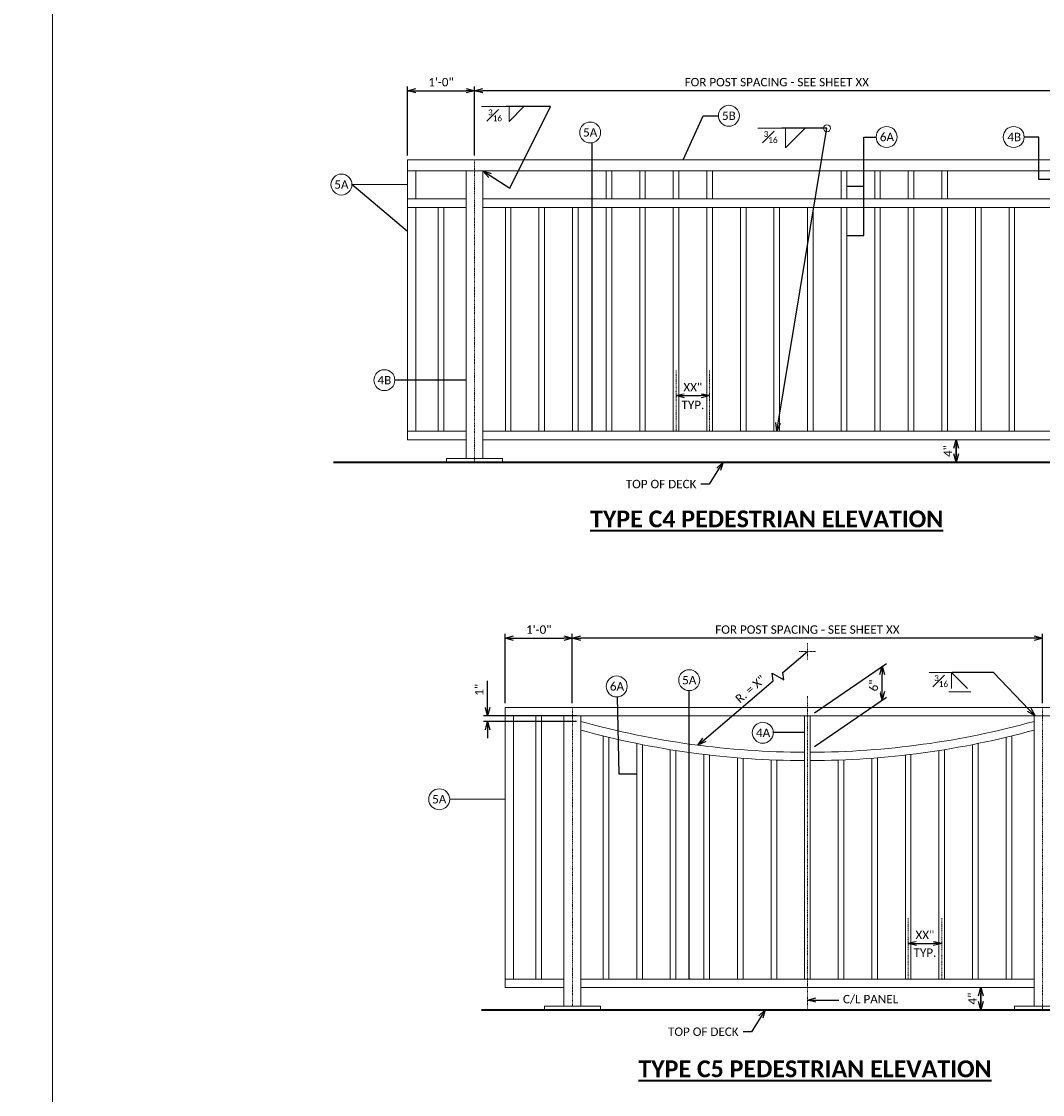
# Model space of a CAD drawing. Extents: x 5346 to 6997, y 23474 to 24083.
# Tile 14 of 25: x 6405 to 6588, y 23611 to 23802. Entities that reach past the tile are written whole.
import ezdxf
from ezdxf import colors
from ezdxf.entities.mleader import LeaderData, LeaderLine
from ezdxf.math import Vec2, Vec3

# ---------------------------------------------------------------- set-up
doc = ezdxf.new("R2010")
doc.units = 0
doc.header["$MEASUREMENT"] = 0
doc.linetypes.add('Wisdot4', pattern=[0.28125, 0.125, -0.0625, 0.03125, -0.0625])
for name, color, linetype, lineweight in [('B_ANNO_DIM', 7, 'Continuous', 18), ('B_ANNO_TEXT', 7, 'Continuous', 18), ('B_ANNO_TEXT_TITLE', 7, 'Continuous', 40), ('B_CNTR', 1, 'Wisdot4', 18), ('B_CONC_PPT', 12, 'Continuous', 40), ('B_STEEL_RAIL', 92, 'Continuous', 18)]:
    doc.layers.add(name, color=color, linetype=linetype, lineweight=lineweight)
doc.layers.add('B_ANNO_NOPLOT', color=47, linetype='Continuous', lineweight=18, plot=False)
doc.styles.add('Annotative', font='calibri.ttf', dxfattribs={"height": 0.0625})
doc.styles.get("Standard").update_dxf_attribs({"font": 'calibri.ttf'})
doc.styles.add('Title', font='calibrib.ttf', dxfattribs={"height": 0.125})
doc.dimstyles.new('Annotative', dxfattribs={"dimscale": 0, "dimtxt": 0.0625, "dimasz": 0.0625, "dimexe": 0.03125, "dimexo": 0.03125, "dimgap": 0.03125, "dimtad": 1, "dimdec": 3, "dimzin": 3, "dimdsep": 46, "dimlunit": 4, "dimtxsty": 'Standard', "dimblk": 'OPEN30', "dimcen": 0.03125, "dimaunit": 1, "dimadec": 0, "dimazin": 3, "dimtfac": 0.75, "dimtdec": 3, "dimtofl": 0, "dimtmove": 0, "dimatfit": 3, "dimldrblk": 'OPEN30', "dimfxl": 1, "dimtfill": 1, "dimfrac": 1, "dimtolj": 1, "dimtzin": 0, "dimarcsym": 0})

# ---------------------------------------------------------------- blocks, each defined once
blk = doc.blocks.new('_Open30')
at = {"color": 0, "linetype": 'ByBlock', "lineweight": -2}
for p, q in [((-1, 0.27), (0, 0)), ((0, 0), (-1, -0.27)), ((0, 0), (-1, 0))]:
    blk.add_line(p, q, dxfattribs=at)
blk = doc.blocks.new('*D226')
at = {"layer": 'B_ANNO_DIM', "color": 0, "lineweight": -2, "transparency": 16777216}
for p, q in [((6572.27, 23725.2), (6572.27, 23726.7)), ((6572.27, 23726.19), (6572.27, 23724.69))]:
    blk.add_line(p, q, dxfattribs=at)
at = {"layer": 'Defpoints', "color": 0, "transparency": 16777216}
for p in [(6572.27, 23727.69), (6572.27, 23723.7), (6572.27, 23723.7)]:
    blk.add_point(p, dxfattribs=at)
at = {"layer": 'B_ANNO_DIM', "color": 0, "lineweight": -2, "transparency": 16777216, "xscale": 1.5, "yscale": 1.5, "zscale": 1.5}
for p, rotation in [((6572.27, 23727.69), 90), ((6572.27, 23723.7), 270)]:
    blk.add_blockref('_Open30', p, dxfattribs=dict(at, rotation=rotation))
at = {"layer": 'B_ANNO_DIM', "color": 0, "transparency": 16777216, "insert": (6570.77, 23725.69), "char_height": 1.5, "attachment_point": 5, "rotation": 90}
blk.add_mtext('\\A1;4"', dxfattribs=at)
blk = doc.blocks.new('*D234')
at = {"layer": 'B_ANNO_DIM', "color": 0, "lineweight": -2, "transparency": 16777216}
for p, q in [((6486.21, 23778.45), (6486.21, 23790.79)), ((6592.71, 23790.04), (6487.71, 23790.04)), ((6594.21, 23778.45), (6594.21, 23790.79))]:
    blk.add_line(p, q, dxfattribs=at)
at = {"layer": 'Defpoints', "color": 0, "transparency": 16777216}
for p in [(6486.21, 23790.04), (6486.21, 23777.7), (6594.21, 23777.7)]:
    blk.add_point(p, dxfattribs=at)
at = {"layer": 'B_ANNO_DIM', "color": 0, "lineweight": -2, "transparency": 16777216, "xscale": 1.5, "yscale": 1.5, "zscale": 1.5, "rotation": 180}
blk.add_blockref('_Open30', (6486.21, 23790.04), dxfattribs=at)
at = {"layer": 'B_ANNO_DIM', "color": 0, "lineweight": -2, "transparency": 16777216, "xscale": 1.5, "yscale": 1.5, "zscale": 1.5}
blk.add_blockref('_Open30', (6594.21, 23790.04), dxfattribs=at)
at = {"layer": 'B_ANNO_DIM', "color": 0, "transparency": 16777216, "insert": (6540.21, 23791.56), "char_height": 1.5, "attachment_point": 5, "bg_fill": 3, "box_fill_scale": 1.25, "bg_fill_color": 256, "bg_fill_true_color": 13158600, "bg_fill_transparency": 0}
blk.add_mtext('\\A1;FOR POST SPACING - SEE SHEET XX', dxfattribs=at)
blk = doc.blocks.new('*D236')
at = {"layer": 'B_ANNO_DIM', "color": 0, "lineweight": -2, "transparency": 16777216}
for p, q in [((6522.2, 23736.26), (6522.2, 23736.33)), ((6523.7, 23735.58), (6526.7, 23735.58))]:
    blk.add_line(p, q, dxfattribs=at)
at = {"layer": 'B_ANNO_DIM', "color": 0, "lineweight": -2, "transparency": 16777216, "xscale": 1.5, "yscale": 1.5, "zscale": 1.5, "rotation": 180}
blk.add_blockref('_Open30', (6522.2, 23735.58), dxfattribs=at)
at = {"layer": 'B_ANNO_DIM', "color": 0, "lineweight": -2, "transparency": 16777216, "xscale": 1.5, "yscale": 1.5, "zscale": 1.5}
blk.add_blockref('_Open30', (6528.2, 23735.58), dxfattribs=at)
at = {"layer": 'B_ANNO_DIM', "color": 0, "transparency": 16777216, "insert": (6525.2, 23737.08), "char_height": 1.5, "attachment_point": 5, "bg_fill": 3, "box_fill_scale": 1.25, "bg_fill_color": 256, "bg_fill_true_color": 13158600, "bg_fill_transparency": 0}
blk.add_mtext('\\A1;XX"', dxfattribs=at)
at = {"layer": 'Defpoints', "color": 0, "transparency": 16777216}
for p in [(6522.2, 23735.51), (6528.2, 23735.58), (6528.2, 23735.58)]:
    blk.add_point(p, dxfattribs=at)
blk = doc.blocks.new('*D237')
at = {"layer": 'B_ANNO_DIM', "color": 0, "lineweight": -2, "transparency": 16777216}
for p, q in [((6474.21, 23778.45), (6474.21, 23790.79)), ((6475.71, 23790.04), (6484.71, 23790.04)), ((6486.21, 23778.45), (6486.21, 23790.79))]:
    blk.add_line(p, q, dxfattribs=at)
at = {"layer": 'Defpoints', "color": 0, "transparency": 16777216}
for p in [(6486.21, 23790.04), (6474.21, 23777.7), (6486.21, 23777.7)]:
    blk.add_point(p, dxfattribs=at)
at = {"layer": 'B_ANNO_DIM', "color": 0, "lineweight": -2, "transparency": 16777216, "xscale": 1.5, "yscale": 1.5, "zscale": 1.5, "rotation": 180}
blk.add_blockref('_Open30', (6474.21, 23790.04), dxfattribs=at)
at = {"layer": 'B_ANNO_DIM', "color": 0, "lineweight": -2, "transparency": 16777216, "xscale": 1.5, "yscale": 1.5, "zscale": 1.5}
blk.add_blockref('_Open30', (6486.21, 23790.04), dxfattribs=at)
at = {"layer": 'B_ANNO_DIM', "color": 0, "transparency": 16777216, "insert": (6480.21, 23791.56), "char_height": 1.5, "attachment_point": 5, "bg_fill": 3, "box_fill_scale": 1.25, "bg_fill_color": 256, "bg_fill_true_color": 13158600, "bg_fill_transparency": 0}
blk.add_mtext('\\A1;1\'-0"', dxfattribs=at)
blk = doc.blocks.new('*D232')
at = {"layer": 'B_ANNO_DIM', "color": 0, "lineweight": -2, "transparency": 16777216}
for p, q in [((6488.54, 23679.89), (6488.54, 23684.66)), ((6504.43, 23678.39), (6487.79, 23678.39)), ((6504.43, 23677.39), (6487.79, 23677.39)), ((6488.54, 23675.89), (6488.54, 23674.39))]:
    blk.add_line(p, q, dxfattribs=at)
at = {"layer": 'Defpoints', "color": 0, "transparency": 16777216}
for p in [(6488.54, 23678.39), (6505.18, 23678.39), (6505.18, 23677.39)]:
    blk.add_point(p, dxfattribs=at)
at = {"layer": 'B_ANNO_DIM', "color": 0, "lineweight": -2, "transparency": 16777216, "xscale": 1.5, "yscale": 1.5, "zscale": 1.5}
for p, rotation in [((6488.54, 23678.39), 270), ((6488.54, 23677.39), 90)]:
    blk.add_blockref('_Open30', p, dxfattribs=dict(at, rotation=rotation))
at = {"layer": 'B_ANNO_DIM', "color": 0, "transparency": 16777216, "insert": (6487.04, 23683.02), "char_height": 1.5, "attachment_point": 5, "rotation": 90, "bg_fill": 3, "box_fill_scale": 1.25, "bg_fill_color": 256, "bg_fill_true_color": 13158600, "bg_fill_transparency": 0}
blk.add_mtext('\\A1;1"', dxfattribs=at)
blk = doc.blocks.new('*U147')
at = {"layer": 'B_CNTR', "color": 0, "transparency": 16777216}
for p, q in [((-1.45, 0), (-0.27, 0)), ((0, 0.27), (0, 1.45)), ((0.27, 0), (1.45, 0)), ((0, -1.45), (0, -0.27))]:
    blk.add_line(p, q, dxfattribs=at)
at = {"layer": 'B_CNTR', "color": 0, "linetype": 'Continuous', "transparency": 16777216}
for p, q in [((-0.13, 0), (0.13, 0)), ((0, -0.13), (0, 0.13))]:
    blk.add_line(p, q, dxfattribs=at)
blk = doc.blocks.new('*D238')
at = {"layer": 'B_ANNO_DIM', "color": 0, "lineweight": -2, "transparency": 16777216}
for p, q in [((6541.28, 23686.14), (6545.67, 23689.9)), ((6539.57, 23684.67), (6539.41, 23686.02)), ((6539.41, 23686.02), (6541.44, 23684.8)), ((6541.44, 23684.8), (6541.28, 23686.14)), ((6527.25, 23674.13), (6539.57, 23684.67))]:
    blk.add_line(p, q, dxfattribs=at)
at = {"layer": 'Defpoints', "color": 0, "transparency": 16777216}
for p in [(6545.67, 23689.9), (6545.67, 23689.9), (6526.12, 23673.15)]:
    blk.add_point(p, dxfattribs=at)
at = {"layer": 'B_ANNO_DIM', "color": 0, "lineweight": -2, "transparency": 16777216, "xscale": 1.5, "yscale": 1.5, "zscale": 1.5, "rotation": 220.5768893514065}
blk.add_blockref('_Open30', (6526.12, 23673.15), dxfattribs=at)
at = {"layer": 'B_ANNO_DIM', "color": 0, "transparency": 16777216, "insert": (6535.49, 23683.16), "char_height": 1.5, "attachment_point": 5, "rotation": 40.5769, "bg_fill": 3, "box_fill_scale": 1.25, "bg_fill_color": 256, "bg_fill_true_color": 13158600, "bg_fill_transparency": 0}
blk.add_mtext('\\A1;R. = X"', dxfattribs=at)
blk = doc.blocks.new('_None')
blk = doc.blocks.new('*D239')
at = {"layer": 'B_ANNO_DIM', "color": 0, "lineweight": -2, "transparency": 16777216}
for p, q in [((6546.94, 23678.91), (6559.8, 23687.76)), ((6559.05, 23682.73), (6559.05, 23685.75)), ((6546.94, 23672.89), (6559.8, 23681.75))]:
    blk.add_line(p, q, dxfattribs=at)
at = {"layer": 'Defpoints', "color": 0, "transparency": 16777216}
for p in [(6559.05, 23687.25), (6546.19, 23678.39), (6546.19, 23672.38)]:
    blk.add_point(p, dxfattribs=at)
at = {"layer": 'B_ANNO_DIM', "color": 0, "lineweight": -2, "transparency": 16777216, "xscale": 1.5, "yscale": 1.5, "zscale": 1.5}
for p, rotation in [((6559.05, 23687.25), 90), ((6559.05, 23681.23), 270)]:
    blk.add_blockref('_Open30', p, dxfattribs=dict(at, rotation=rotation))
at = {"layer": 'B_ANNO_DIM', "color": 0, "transparency": 16777216, "insert": (6557.53, 23683.82), "char_height": 1.5, "attachment_point": 5, "rotation": 90, "bg_fill": 3, "box_fill_scale": 1.25, "bg_fill_color": 256, "bg_fill_true_color": 13158600, "bg_fill_transparency": 0}
blk.add_mtext('\\A1;6"', dxfattribs=at)
blk = doc.blocks.new('*D240')
at = {"layer": 'B_ANNO_DIM', "color": 0, "lineweight": -2, "transparency": 16777216}
for p, q in [((6576.66, 23627.39), (6576.66, 23628.89)), ((6576.66, 23628.39), (6576.66, 23626.89))]:
    blk.add_line(p, q, dxfattribs=at)
at = {"layer": 'Defpoints', "color": 0, "transparency": 16777216}
for p in [(6576.66, 23629.89), (6576.66, 23625.89), (6576.66, 23625.89)]:
    blk.add_point(p, dxfattribs=at)
at = {"layer": 'B_ANNO_DIM', "color": 0, "lineweight": -2, "transparency": 16777216, "xscale": 1.5, "yscale": 1.5, "zscale": 1.5}
for p, rotation in [((6576.66, 23629.89), 90), ((6576.66, 23625.89), 270)]:
    blk.add_blockref('_Open30', p, dxfattribs=dict(at, rotation=rotation))
at = {"layer": 'B_ANNO_DIM', "color": 0, "transparency": 16777216, "insert": (6575.16, 23627.89), "char_height": 1.5, "attachment_point": 5, "rotation": 90}
blk.add_mtext('\\A1;4"', dxfattribs=at)
blk = doc.blocks.new('*D241')
at = {"layer": 'B_ANNO_DIM', "color": 0, "lineweight": -2, "transparency": 16777216}
for p, q in [((6503.67, 23680.64), (6503.67, 23693.02)), ((6586.18, 23692.27), (6505.17, 23692.27)), ((6587.68, 23680.64), (6587.68, 23693.02))]:
    blk.add_line(p, q, dxfattribs=at)
at = {"layer": 'Defpoints', "color": 0, "transparency": 16777216}
for p in [(6503.67, 23692.27), (6503.67, 23679.89), (6587.68, 23679.89)]:
    blk.add_point(p, dxfattribs=at)
at = {"layer": 'B_ANNO_DIM', "color": 0, "lineweight": -2, "transparency": 16777216, "xscale": 1.5, "yscale": 1.5, "zscale": 1.5, "rotation": 180}
blk.add_blockref('_Open30', (6503.67, 23692.27), dxfattribs=at)
at = {"layer": 'B_ANNO_DIM', "color": 0, "lineweight": -2, "transparency": 16777216, "xscale": 1.5, "yscale": 1.5, "zscale": 1.5}
blk.add_blockref('_Open30', (6587.68, 23692.27), dxfattribs=at)
at = {"layer": 'B_ANNO_DIM', "color": 0, "transparency": 16777216, "insert": (6545.68, 23693.79), "char_height": 1.5, "attachment_point": 5, "bg_fill": 3, "box_fill_scale": 1.25, "bg_fill_color": 256, "bg_fill_true_color": 13158600, "bg_fill_transparency": 0}
blk.add_mtext('\\A1;FOR POST SPACING - SEE SHEET XX', dxfattribs=at)
blk = doc.blocks.new('*D242')
at = {"layer": 'B_ANNO_DIM', "color": 0, "lineweight": -2, "transparency": 16777216}
for p, q in [((6491.68, 23680.64), (6491.68, 23693.02)), ((6493.18, 23692.27), (6502.17, 23692.27)), ((6503.67, 23682.42), (6503.67, 23693.02))]:
    blk.add_line(p, q, dxfattribs=at)
at = {"layer": 'Defpoints', "color": 0, "transparency": 16777216}
for p in [(6503.67, 23692.27), (6503.67, 23681.67), (6491.68, 23679.89)]:
    blk.add_point(p, dxfattribs=at)
at = {"layer": 'B_ANNO_DIM', "color": 0, "lineweight": -2, "transparency": 16777216, "xscale": 1.5, "yscale": 1.5, "zscale": 1.5, "rotation": 180}
blk.add_blockref('_Open30', (6491.68, 23692.27), dxfattribs=at)
at = {"layer": 'B_ANNO_DIM', "color": 0, "lineweight": -2, "transparency": 16777216, "xscale": 1.5, "yscale": 1.5, "zscale": 1.5}
blk.add_blockref('_Open30', (6503.67, 23692.27), dxfattribs=at)
at = {"layer": 'B_ANNO_DIM', "color": 0, "transparency": 16777216, "insert": (6497.68, 23693.79), "char_height": 1.5, "attachment_point": 5, "bg_fill": 3, "box_fill_scale": 1.25, "bg_fill_color": 256, "bg_fill_true_color": 13158600, "bg_fill_transparency": 0}
blk.add_mtext('\\A1;1\'-0"', dxfattribs=at)
blk = doc.blocks.new('*D244')
at = {"layer": 'B_ANNO_DIM', "color": 0, "lineweight": -2, "transparency": 16777216}
for p, q in [((6563.67, 23638.44), (6563.67, 23638.51)), ((6565.17, 23637.76), (6568.17, 23637.76))]:
    blk.add_line(p, q, dxfattribs=at)
at = {"layer": 'B_ANNO_DIM', "color": 0, "lineweight": -2, "transparency": 16777216, "xscale": 1.5, "yscale": 1.5, "zscale": 1.5, "rotation": 180}
blk.add_blockref('_Open30', (6563.67, 23637.76), dxfattribs=at)
at = {"layer": 'B_ANNO_DIM', "color": 0, "lineweight": -2, "transparency": 16777216, "xscale": 1.5, "yscale": 1.5, "zscale": 1.5}
blk.add_blockref('_Open30', (6569.67, 23637.76), dxfattribs=at)
at = {"layer": 'B_ANNO_DIM', "color": 0, "transparency": 16777216, "insert": (6566.67, 23639.26), "char_height": 1.5, "attachment_point": 5, "bg_fill": 3, "box_fill_scale": 1.25, "bg_fill_color": 256, "bg_fill_true_color": 13158600, "bg_fill_transparency": 0}
blk.add_mtext('\\A1;XX"', dxfattribs=at)
at = {"layer": 'Defpoints', "color": 0, "transparency": 16777216}
for p in [(6563.67, 23637.69), (6569.67, 23637.76), (6569.67, 23637.76)]:
    blk.add_point(p, dxfattribs=at)

msp = doc.modelspace()

# ---------------------------------------------------------------- linework, layer by layer
at = {"layer": 'B_ANNO_DIM'}
for p, q in [((6491.8454, 23787.1905), (6487.4536, 23787.1905)), ((6541.0905, 23783.3223), (6536.8494, 23783.3223)), ((6571.5488, 23686.1502), (6567.4147, 23686.1502)), ((6571.4187, 23683.2982), (6571.4187, 23686.1502)), ((6571.4187, 23686.1502), (6574.2577, 23683.2982)), ((6574.9017, 23682.6862), (6570.9307, 23682.6862))]:
    msp.add_line(p, q, dxfattribs=at)
for points in [[(6492.3736, 23787.1905), (6492.3736, 23784.5625), (6494.9896, 23787.1905)], [(6541.7694, 23783.3223), (6541.7694, 23779.8183), (6545.2574, 23783.3223)]]:
    msp.add_lwpolyline(points, dxfattribs=at)
for centre, radius in [((6531.6451, 23785.5605), 1.8717), ((6506.8598, 23782.5761), 1.8717), ((6549.1774, 23783.3223), 0.624), ((6559.8371, 23781.7675), 1.8717), ((6582.5411, 23781.7675), 1.8717), ((6462.4142, 23773.2714), 1.8717), ((6470.0888, 23738.3442), 1.8717), ((6511.6045, 23683.6471), 1.8717), ((6524.5638, 23684.7589), 1.8717), ((6537.6979, 23675.3743), 1.8717), ((6479.891, 23663.4879), 1.8717)]:
    msp.add_circle(centre, radius, dxfattribs=at)
at = {"layer": 'B_ANNO_NOPLOT'}
msp.add_lwpolyline([(6410.8118, 24078.1369), (6671.3604, 24078.1369), (6671.3604, 23497.7436), (6410.8118, 23497.7436)], close=True, dxfattribs=at)
at = {"layer": 'B_CNTR'}
for p, q in [((6486.2051, 23777.7035), (6486.2051, 23723.6955)), ((6522.2031, 23740.072), (6522.2031, 23729.2075)), ((6528.2031, 23740.072), (6528.2031, 23729.2075)), ((6545.6819, 23681.9263), (6545.6819, 23625.8863)), ((6587.6819, 23679.8863), (6587.6819, 23625.8863)), ((6563.6719, 23642.2549), (6563.6719, 23631.3903)), ((6569.6719, 23642.2549), (6569.6719, 23631.3903))]:
    msp.add_line(p, q, dxfattribs=at)
at = {"layer": 'B_CONC_PPT'}
for p, q in [((6461.0243, 23723.6955), (6602.9883, 23723.6955)), ((6487.4685, 23625.8863), (6596.4651, 23625.8863))]:
    msp.add_line(p, q, dxfattribs=at)
at = {"layer": 'B_STEEL_RAIL'}
for p, q in [((6474.2051, 23777.7035), (6474.2051, 23727.7035)), ((6475.7091, 23770.7035), (6475.7091, 23775.7035)), ((6484.7091, 23775.7035), (6484.7091, 23724.3275)), ((6487.7091, 23775.7035), (6487.7091, 23724.3275)), ((6509.7091, 23775.7035), (6509.7091, 23770.7035)), ((6510.7091, 23775.7035), (6510.7091, 23770.7035)), ((6515.7091, 23775.7035), (6515.7091, 23770.7035)), ((6516.7091, 23775.7035), (6516.7091, 23770.7035)), ((6521.7091, 23775.7035), (6521.7091, 23770.7035)), ((6522.7091, 23775.7035), (6522.7091, 23770.7035)), ((6527.7091, 23775.7035), (6527.7091, 23770.7035)), ((6528.7091, 23775.7035), (6528.7091, 23770.7035)), ((6551.7091, 23775.7035), (6551.7091, 23770.7035)), ((6552.7091, 23775.7035), (6552.7091, 23770.7035)), ((6557.7091, 23775.7035), (6557.7091, 23770.7035)), ((6558.7091, 23775.7035), (6558.7091, 23770.7035)), ((6563.7091, 23775.7035), (6563.7091, 23770.7035)), ((6564.7091, 23775.7035), (6564.7091, 23770.7035)), ((6569.7091, 23775.7035), (6569.7091, 23770.7035)), ((6570.7091, 23775.7035), (6570.7091, 23770.7035)), ((6474.2051, 23770.7035), (6484.7091, 23770.7035)), ((6487.7091, 23770.7035), (6592.7091, 23770.7035)), ((6474.2051, 23769.2035), (6484.7091, 23769.2035)), ((6475.7091, 23729.2075), (6475.7091, 23769.2035)), ((6479.7091, 23769.2035), (6479.7091, 23729.2075)), ((6480.7091, 23769.2035), (6480.7091, 23729.2075)), ((6487.7091, 23769.1995), (6592.7091, 23769.1995)), ((6491.7091, 23769.1995), (6491.7091, 23729.2075)), ((6492.7091, 23769.1995), (6492.7091, 23729.2075)), ((6497.7091, 23769.1995), (6497.7091, 23729.2075)), ((6498.7091, 23769.1995), (6498.7091, 23729.2075)), ((6503.7091, 23769.1995), (6503.7091, 23729.2075)), ((6504.7091, 23769.1995), (6504.7091, 23729.2075)), ((6509.7091, 23769.1995), (6509.7091, 23729.2075)), ((6510.7091, 23769.1995), (6510.7091, 23729.2075)), ((6515.7091, 23769.1995), (6515.7091, 23729.2075)), ((6516.7091, 23769.1995), (6516.7091, 23729.2075)), ((6521.7091, 23769.1995), (6521.7091, 23729.2075)), ((6522.7091, 23769.1995), (6522.7091, 23729.2075)), ((6527.7091, 23769.1995), (6527.7091, 23729.2075)), ((6528.7091, 23769.1995), (6528.7091, 23729.2075)), ((6533.7091, 23769.1995), (6533.7091, 23729.2075)), ((6534.7091, 23769.1995), (6534.7091, 23729.2075)), ((6539.7091, 23769.1995), (6539.7091, 23729.2075)), ((6540.7091, 23769.1995), (6540.7091, 23729.2075)), ((6545.7091, 23769.1995), (6545.7091, 23729.2075)), ((6546.7091, 23769.1995), (6546.7091, 23729.2075)), ((6551.7091, 23769.1995), (6551.7091, 23729.2075)), ((6552.7091, 23769.1995), (6552.7091, 23729.2075)), ((6557.7091, 23769.1995), (6557.7091, 23729.2075)), ((6558.7091, 23769.1995), (6558.7091, 23729.2075)), ((6563.7091, 23769.1995), (6563.7091, 23729.2075)), ((6564.7091, 23769.1995), (6564.7091, 23729.2075)), ((6569.7091, 23769.1995), (6569.7091, 23729.2075)), ((6570.7091, 23769.1995), (6570.7091, 23729.2075)), ((6575.7091, 23769.1995), (6575.7091, 23729.2075)), ((6576.7091, 23769.1995), (6576.7091, 23729.2075)), ((6581.7091, 23769.1995), (6581.7091, 23729.2075)), ((6582.7091, 23769.1995), (6582.7091, 23729.2075)), ((6474.2051, 23729.2075), (6484.7091, 23729.2075)), ((6474.2051, 23727.7035), (6484.7091, 23727.7035)), ((6487.7091, 23729.2075), (6592.7091, 23729.2075)), ((6487.7091, 23727.7035), (6592.7091, 23727.7035)), ((6545.1779, 23678.3903), (6545.1779, 23631.3903)), ((6546.1859, 23678.3903), (6546.1859, 23631.3903)), ((6586.1779, 23678.3903), (6586.1779, 23626.5183)), ((6509.1779, 23674.7983), (6509.1779, 23631.3903)), ((6510.1859, 23674.5583), (6510.1859, 23631.3903)), ((6581.1779, 23674.5583), (6581.1779, 23631.3903)), ((6582.1859, 23674.7983), (6582.1859, 23631.3903)), ((6515.1779, 23673.4543), (6515.1779, 23631.3903)), ((6516.1859, 23673.2543), (6516.1859, 23631.3903)), ((6521.1779, 23672.3583), (6521.1779, 23631.3903)), ((6522.1859, 23672.1983), (6522.1859, 23631.3903)), ((6569.1779, 23672.1983), (6569.1779, 23631.3903)), ((6570.1859, 23672.361), (6570.1859, 23631.3903)), ((6575.1779, 23673.2543), (6575.1779, 23631.3903)), ((6576.1859, 23673.4543), (6576.1859, 23631.3903)), ((6527.1779, 23671.5103), (6527.1779, 23631.3903)), ((6528.1859, 23671.3903), (6528.1859, 23631.3903)), ((6533.1779, 23670.9023), (6533.1779, 23631.3903)), ((6534.1859, 23670.8223), (6534.1859, 23631.3903)), ((6539.1779, 23670.5266), (6539.1779, 23631.3903)), ((6540.1859, 23670.4871), (6540.1859, 23631.3903)), ((6551.1779, 23670.4863), (6551.1779, 23631.3903)), ((6552.1859, 23670.5263), (6552.1859, 23631.3903)), ((6557.1779, 23670.8223), (6557.1779, 23631.3903)), ((6558.1859, 23670.9023), (6558.1859, 23631.3903)), ((6563.1779, 23671.3903), (6563.1779, 23631.3903)), ((6564.1859, 23671.5103), (6564.1859, 23631.3903)), ((6491.6819, 23631.3903), (6502.1779, 23631.3903)), ((6505.1779, 23631.3903), (6586.1779, 23631.3903)), ((6491.6819, 23629.8863), (6502.1779, 23629.8863)), ((6505.1779, 23629.8863), (6586.1779, 23629.8863))]:
    msp.add_line(p, q, dxfattribs=at)
for points in [[(6474.2051, 23777.7035), (6602.9883, 23777.7035)], [(6474.2051, 23775.7035), (6602.9883, 23775.7035)], [(6481.2051, 23723.6955), (6481.2051, 23724.3275), (6491.2051, 23724.3275), (6491.2051, 23723.6955)], [(6498.6819, 23625.8863), (6498.6819, 23626.5183), (6508.6819, 23626.5183), (6508.6819, 23625.8863)], [(6582.6819, 23625.8863), (6582.6819, 23626.5183), (6592.6819, 23626.5183), (6592.6819, 23625.8863)]]:
    msp.add_lwpolyline(points, dxfattribs=at)
for radius, end in [(151.7573, 285.478308), (153.2549, 285.323322)]:
    msp.add_arc((6545.6779, 23823.6436), radius, 270.191794, end, dxfattribs=at)

# ---------------------------------------------------------------- block references
at = {"layer": 'B_CNTR'}
msp.add_blockref('*U147', (6545.6739, 23689.9023), dxfattribs=at)

# ---------------------------------------------------------------- texts
at = {"layer": 'B_ANNO_TEXT', "char_height": 1.5, "attachment_point": 5, "line_spacing_factor": 0.8, "style": 'Annotative'}
for s, insert in [('5B', (6531.6451, 23785.5605)), ('5A', (6506.8598, 23782.5761)), ('6A', (6559.8867, 23781.7675)), ('4B', (6582.6354, 23781.7675)), ('5A', (6462.4142, 23773.2714)), ('4B', (6470.0888, 23738.3442)), ('5A', (6524.5638, 23684.7589)), ('6A', (6511.6541, 23683.6471)), ('4A', (6537.7652, 23675.3743)), ('5A', (6479.891, 23663.4879))]:
    msp.add_mtext(s, dxfattribs=dict(at, insert=insert))
at = {"layer": 'B_ANNO_TEXT_TITLE', "char_height": 3, "attachment_point": 1, "line_spacing_factor": 0.8, "style": 'Title'}
for s, insert in [('{\\LTYPE C4 PEDESTRIAN ELEVATION}', (6506.8498, 23715.0632)), ('{\\LTYPE C5 PEDESTRIAN ELEVATION}', (6515.4819, 23616.8516))]:
    msp.add_mtext(s, dxfattribs=dict(at, insert=insert))

# ---------------------------------------------------------------- dimensions: what is measured, and where the dimension line sits
at = {"layer": 'B_ANNO_DIM'}
for base, p1, p2, override, picture, middle in [((6572.2707, 23723.6955), (6572.2707, 23727.6915), (6572.2707, 23723.6955), {"dimtfill": 0, "dimtfillclr": 3}, '*D226', (6572.2707, 23725.6935)), ((6576.6641, 23625.8863), (6576.6641, 23629.8863), (6576.6641, 23625.8863), {"dimtfill": 0, "dimtfillclr": 1}, '*D240', (6576.6641, 23627.8863))]:
    dim = msp.add_linear_dim(base=base, p1=p1, p2=p2, angle=90, dimstyle='Annotative', override=override, dxfattribs=at)
    dim.commit()
    dim.dimension.update_dxf_attribs({"geometry": picture, "text_midpoint": middle, "dimtype": 160})

# ---------------------------------------------------------------- leaders
for points in [[(6523.5028, 23777.7035), (6527.0614, 23785.5476), (6529.7734, 23785.5476)], [(6552.7091, 23764.1675), (6555.7891, 23764.1675), (6555.7891, 23781.7675), (6557.9651, 23781.7675)], [(6552.7091, 23772.9675), (6555.7891, 23772.9675), (6555.7891, 23781.7675), (6557.9651, 23781.7675)], [(6592.7091, 23774.1824), (6587.0211, 23774.1824), (6587.0211, 23781.7675), (6584.4131, 23781.7675)], [(6507.1922, 23770.7035), (6507.1922, 23780.7341)], [(6507.1922, 23729.2075), (6507.1922, 23778.7341)], [(6474.2051, 23764.9042), (6464.2859, 23773.2714)], [(6474.2051, 23773.2427), (6464.2859, 23773.2714)], [(6484.7091, 23738.3442), (6471.9606, 23738.3442)], [(6515.1779, 23667.9703), (6512.036, 23667.9703), (6511.722, 23681.7791)], [(6524.5638, 23679.8863), (6524.5638, 23682.8872)], [(6524.5638, 23631.3903), (6524.5638, 23681.5805)], [(6524.5638, 23673.3623), (6524.5638, 23681.5805)], [(6491.6819, 23663.4592), (6481.7627, 23663.4879)]]:
    msp.add_leader(points, dimstyle='Annotative', override={"dimscale": 0}, dxfattribs=at)
ml = msp.add_multileader_mtext('Standard', dxfattribs=at)
ml.set_content('\\A1;{\\H1x;\\P\\H0.7x;\\S3#16;}', color=256)
ml.set_leader_properties()
ml.set_arrow_properties(name='OPEN30')
ml.build(insert=Vec2(0, 0))
ml.multileader.update_dxf_attribs({"dogleg_length": 0.0625, "arrow_head_size": 1.5, "scale": 24})
ctx = ml.context
ctx.base_point, ctx.scale, ctx.char_height, ctx.arrow_head_size, ctx.landing_gap_size, ctx.plane_origin = Vec3(6487.8696, 23787.1905), 24, 1.5, 1.5, 0.75, Vec3(6505.434, 23755.3275)
notes = []
notes.append((ctx, [(0, (1, 1, 0), (6493.3454, 23787.1905), (-1, 0), 1.5, [(0, [(6487.7091, 23775.7035), (6492.5332, 23772.6424), (6499.7816, 23787.1905)], 0, [])])]))
ctx.mtext.insert, ctx.mtext.line_spacing_factor, ctx.mtext.flow_direction = Vec3(6488.6196, 23787.9405), 0.5, 5
ml = msp.add_multileader_mtext('Standard', dxfattribs=at)
ml.set_content('\\A1;{\\H1x;\\P\\H0.7x;\\S3#16;}', color=256)
ml.set_leader_properties()
ml.set_arrow_properties(name='OPEN30')
ml.build(insert=Vec2(0, 0))
ml.multileader.update_dxf_attribs({"dogleg_length": 0.0625, "arrow_head_size": 1.5, "scale": 24})
ctx = ml.context
ctx.base_point, ctx.scale, ctx.char_height, ctx.arrow_head_size, ctx.landing_gap_size, ctx.plane_origin = Vec3(6537.1147, 23783.3223), 24, 1.5, 1.5, 0.75, Vec3(6558.9039, 23759.3143)
notes.append((ctx, [(0, (1, 1, 0), (6542.5905, 23783.3223), (-1, 0), 1.5, [(0, [(6540.1915, 23729.2075), (6549.1774, 23783.3223)], 0, [])])]))
ctx.mtext.insert, ctx.mtext.line_spacing_factor, ctx.mtext.flow_direction = Vec3(6537.8647, 23784.0723), 0.5, 5
ml = msp.add_multileader_mtext('Standard', dxfattribs=at)
ml.set_content('C/L RAILING & C/L BASE PLATE', color=256)
ml.set_leader_properties()
ml.set_arrow_properties(name='OPEN30')
ml.build(insert=Vec2(0, 0))
ml.multileader.update_dxf_attribs({"dogleg_length": 0.0625, "arrow_head_size": 1.5, "scale": 24})
ctx = ml.context
ctx.base_point, ctx.scale, ctx.char_height, ctx.arrow_head_size, ctx.landing_gap_size, ctx.plane_origin = Vec3(6297.5502, 23774.0988), 24, 1.5, 1.5, 0.75, Vec3(6319.36, 23774.0988)
notes.append((ctx, [(0, (1, 1, 0), (6315.3275, 23774.0988), (-1, 0), 1.5, [(0, [(6319.36, 23774.0988)], 0, [])])]))
ctx.mtext.insert, ctx.mtext.width, ctx.mtext.flow_direction = Vec3(6298.3002, 23775.0109), 15.588535, 5
ml = msp.add_multileader_mtext('Standard', dxfattribs=at)
ml.set_content('TOP OF DECK', color=256)
ml.set_leader_properties()
ml.set_arrow_properties(name='OPEN30')
ml.build(insert=Vec2(0, 0))
ml.multileader.update_dxf_attribs({"dogleg_length": 0.0625, "arrow_head_size": 1.5, "scale": 24})
ctx = ml.context
ctx.base_point, ctx.scale, ctx.char_height, ctx.arrow_head_size, ctx.landing_gap_size, ctx.plane_origin = Vec3(6512.4734, 23719.7769), 24, 1.5, 1.5, 0.75, Vec3(6534.4938, 23719.7769)
notes.append((ctx, [(0, (1, 1, 0), (6528.1518, 23719.7769), (-1, 0), 1.5, [(0, [(6530.6106, 23723.6955)], 0, [])])]))
ctx.mtext.insert, ctx.mtext.flow_direction = Vec3(6513.2234, 23720.5379), 5
ml = msp.add_multileader_mtext('Standard', dxfattribs=at)
ml.set_content('\\A1;{\\H1x;\\P\\H0.7x;\\S3#16;}', color=256)
ml.set_leader_properties()
ml.set_arrow_properties(name='OPEN30')
ml.build(insert=Vec2(0, 0))
ml.multileader.update_dxf_attribs({"dogleg_length": 0.0625, "arrow_head_size": 1.5, "scale": 24})
ctx = ml.context
ctx.base_point, ctx.scale, ctx.char_height, ctx.arrow_head_size, ctx.landing_gap_size, ctx.plane_origin = Vec3(6567.573, 23686.1502), 24, 1.5, 1.5, 0.75, Vec3(6583.4625, 23681.2016)
notes.append((ctx, [(0, (1, 1, 0), (6573.0488, 23686.1502), (-1, 0), 1.5, [(0, [(6586.3657, 23678.3903), (6578.9196, 23686.1502)], 0, [])])]))
ctx.mtext.insert, ctx.mtext.line_spacing_factor, ctx.mtext.flow_direction = Vec3(6568.323, 23686.9002), 0.5, 5
ml = msp.add_multileader_mtext('Standard', dxfattribs=at)
ml.set_content('C/L RAILING & C/L BASE PLATE', color=256)
ml.set_leader_properties()
ml.set_arrow_properties(name='OPEN30')
ml.build(insert=Vec2(0, 0))
ml.multileader.update_dxf_attribs({"dogleg_length": 0.0625, "arrow_head_size": 1.5, "scale": 24})
ctx = ml.context
ctx.base_point, ctx.scale, ctx.char_height, ctx.arrow_head_size, ctx.landing_gap_size, ctx.plane_origin = Vec3(6299.1911, 23667.249), 24, 1.5, 1.5, 0.75, Vec3(6321.001, 23667.249)
notes.append((ctx, [(0, (1, 1, 0), (6316.9684, 23667.249), (-1, 0), 1.5, [(0, [(6321.001, 23667.249)], 0, [])])]))
ctx.mtext.insert, ctx.mtext.width, ctx.mtext.flow_direction = Vec3(6299.9411, 23668.1611), 15.588535, 5
ml = msp.add_multileader_mtext('Standard', dxfattribs=at)
ml.set_content('C/L PANEL', color=256)
ml.set_leader_properties()
ml.set_arrow_properties(name='OPEN30')
ml.build(insert=Vec2(0, 0))
ml.multileader.update_dxf_attribs({"dogleg_length": 0.0625, "arrow_head_size": 1.5, "scale": 24})
ctx = ml.context
ctx.base_point, ctx.scale, ctx.char_height, ctx.arrow_head_size, ctx.landing_gap_size, ctx.plane_origin = Vec3(6551.2889, 23627.6382), 24, 1.5, 1.5, 0.75, Vec3(6545.6819, 23627.6382)
notes.append((ctx, [(0, (1, 1, 0), (6549.7889, 23627.6382), (1, 0), 1.5, [(0, [(6545.6819, 23627.6382)], 0, [])])]))
ctx.mtext.insert, ctx.mtext.flow_direction = Vec3(6552.0389, 23628.5503), 5
ml = msp.add_multileader_mtext('Standard', dxfattribs=at)
ml.set_content('TOP OF DECK', color=256)
ml.set_leader_properties()
ml.set_arrow_properties(name='OPEN30')
ml.build(insert=Vec2(0, 0))
ml.multileader.update_dxf_attribs({"dogleg_length": 0.0625, "arrow_head_size": 1.5, "scale": 24})
ctx = ml.context
ctx.base_point, ctx.scale, ctx.char_height, ctx.arrow_head_size, ctx.landing_gap_size, ctx.plane_origin = Vec3(6520.0167, 23621.9678), 24, 1.5, 1.5, 0.75, Vec3(6542.0371, 23621.9678)
notes.append((ctx, [(0, (1, 1, 0), (6535.6952, 23621.9678), (-1, 0), 1.5, [(0, [(6538.1539, 23625.8863)], 0, [])])]))
ctx.mtext.insert, ctx.mtext.flow_direction = Vec3(6520.7667, 23622.7287), 5
for ctx, leaders in notes:
    for number, flags, end, landing, length, lines in leaders:
        leader = LeaderData()
        leader.index, (leader.has_last_leader_line, leader.has_dogleg_vector, leader.attachment_direction) = number, flags
        leader.last_leader_point, leader.dogleg_vector, leader.dogleg_length = Vec3(end), Vec3(landing), length
        for number, points, colour, breaks in lines:
            line = LeaderLine()
            line.index, line.vertices, line.color, line.breaks = number, Vec3.list(points), colors.encode_raw_color(colour), breaks
            leader.lines.append(line)
        ctx.leaders.append(leader)

# ---------------------------------------------------------------- next in the draw order: dimensions: what is measured, and where the dimension line sits
dim = msp.add_linear_dim(base=(6486.2051, 23790.0404), p1=(6594.2051, 23777.7035), p2=(6486.2051, 23777.7035), text='FOR POST SPACING - SEE SHEET XX', dimstyle='Annotative', dxfattribs=at)
dim.commit()
dim.dimension.update_dxf_attribs({"geometry": '*D234', "text_midpoint": (6540.2051, 23791.5588)})
for base, p1, p2, picture, middle in [((6528.2031, 23735.5764), (6522.2031, 23735.5101), (6528.2031, 23735.5764), '*D236', (6525.2031, 23737.0799)), ((6569.6719, 23637.7592), (6563.6719, 23637.6929), (6569.6719, 23637.7592), '*D244', (6566.6719, 23639.2627))]:
    dim = msp.add_linear_dim(base=base, p1=p1, p2=p2, text='XX"', dimstyle='Annotative', override={"dimscale": 24, "dimsah": 1}, dxfattribs=at)
    dim.commit()
    dim.dimension.update_dxf_attribs({"geometry": picture, "text_midpoint": middle})
dim = msp.add_linear_dim(base=(6488.5411, 23678.3903), p1=(6505.1779, 23677.3903), p2=(6505.1779, 23678.3903), angle=90, dimstyle='Annotative', dxfattribs=at)
dim.commit()
dim.dimension.update_dxf_attribs({"geometry": '*D232', "text_midpoint": (6487.0394, 23683.023)})

# ---------------------------------------------------------------- next in the draw order: linework, layer by layer
at = {"layer": 'B_CNTR'}
msp.add_line((6503.6819, 23679.8863), (6503.6819, 23626.5183), dxfattribs=at)
at = {"layer": 'B_STEEL_RAIL'}
for p, q in [((6493.1859, 23631.3903), (6493.1859, 23678.3903)), ((6497.1779, 23678.3903), (6497.1779, 23631.3903)), ((6498.1859, 23678.3903), (6498.1859, 23631.3903)), ((6502.1779, 23678.3903), (6502.1779, 23626.5183)), ((6505.1779, 23678.3903), (6505.1779, 23626.5183))]:
    msp.add_line(p, q, dxfattribs=at)
for radius, start in [(151.7573, 254.521692), (153.2549, 254.676678)]:
    msp.add_arc((6545.6779, 23823.6436), radius, start, 269.811225, dxfattribs=at)

# ---------------------------------------------------------------- next in the draw order: texts
at = {"layer": 'B_ANNO_DIM', "char_height": 1.5, "attachment_point": 5, "bg_fill": 3, "box_fill_scale": 1.25, "bg_fill_color": 256, "bg_fill_true_color": 13158600, "bg_fill_transparency": 0}
for insert in [(6525.2196, 23733.9043), (6566.6884, 23636.0871)]:
    msp.add_mtext('\\A1;TYP.', dxfattribs=dict(at, insert=insert))

# ---------------------------------------------------------------- next in the draw order: dimensions: what is measured, and where the dimension line sits
at = {"layer": 'B_ANNO_DIM'}
dim = msp.add_linear_dim(base=(6486.2051, 23790.0404), p1=(6474.2051, 23777.7035), p2=(6486.2051, 23777.7035), dimstyle='Annotative', override={"dimscale": 24, "dimsah": 1}, dxfattribs=at)
dim.commit()
dim.dimension.update_dxf_attribs({"geometry": '*D237', "text_midpoint": (6480.2051, 23791.5588)})

# ---------------------------------------------------------------- next in the draw order: dimensions: what is measured, and where the dimension line sits
dim = msp.add_aligned_dim(p1=(6526.1155, 23673.1524), p2=(6545.6739, 23689.9023), distance=0, text='R. = X"', dimstyle='Annotative', override={"dimblk1": 'Open30', "dimblk2": 'None', "dimsah": 1}, dxfattribs=at)
dim.commit()
dim.dimension.update_dxf_attribs({"geometry": '*D238', "text_midpoint": (6535.4853, 23683.1584)})

# ---------------------------------------------------------------- next in the draw order: dimensions: what is measured, and where the dimension line sits
dim = msp.add_linear_dim(base=(6559.045107, 23687.247016), p1=(6546.185898, 23672.37579), p2=(6546.185898, 23678.390288), angle=90, dimstyle='Annotative', dxfattribs=at)
dim.commit()
dim.dimension.update_dxf_attribs({"geometry": '*D239', "text_midpoint": (6559.045107, 23683.820901), "dimtype": 160})

# ---------------------------------------------------------------- next in the draw order: leaders
msp.add_leader([(6545.1779, 23675.4224), (6539.569, 23675.4224)], dimstyle='Annotative', override={"dimscale": 0}, dxfattribs=at)

# ---------------------------------------------------------------- next in the draw order: linework, layer by layer
at = {"layer": 'B_STEEL_RAIL'}
for points in [[(6596.4651, 23679.8863), (6491.6819, 23679.8863)], [(6491.6819, 23678.3903), (6596.4651, 23678.3903)]]:
    msp.add_lwpolyline(points, dxfattribs=at)

# ---------------------------------------------------------------- next in the draw order: dimensions: what is measured, and where the dimension line sits
at = {"layer": 'B_ANNO_DIM'}
dim = msp.add_linear_dim(base=(6503.6736, 23692.274), p1=(6587.6819, 23679.8863), p2=(6503.6736, 23679.8863), text='FOR POST SPACING - SEE SHEET XX', dimstyle='Annotative', dxfattribs=at)
dim.commit()
dim.dimension.update_dxf_attribs({"geometry": '*D241', "text_midpoint": (6545.6778, 23693.7924)})

# ---------------------------------------------------------------- next in the draw order: dimensions: what is measured, and where the dimension line sits
dim = msp.add_linear_dim(base=(6503.6736, 23692.274), p1=(6491.6819, 23679.8863), p2=(6503.6736, 23681.6682), dimstyle='Annotative', override={"dimscale": 24, "dimsah": 1}, dxfattribs=at)
dim.commit()
dim.dimension.update_dxf_attribs({"geometry": '*D242', "text_midpoint": (6497.6778, 23693.7924)})

# ---------------------------------------------------------------- next in the draw order: linework, layer by layer
at = {"layer": 'B_STEEL_RAIL'}
msp.add_line((6491.6819, 23679.8863), (6491.6819, 23629.8863), dxfattribs=at)

doc.saveas('drawing.dxf')
